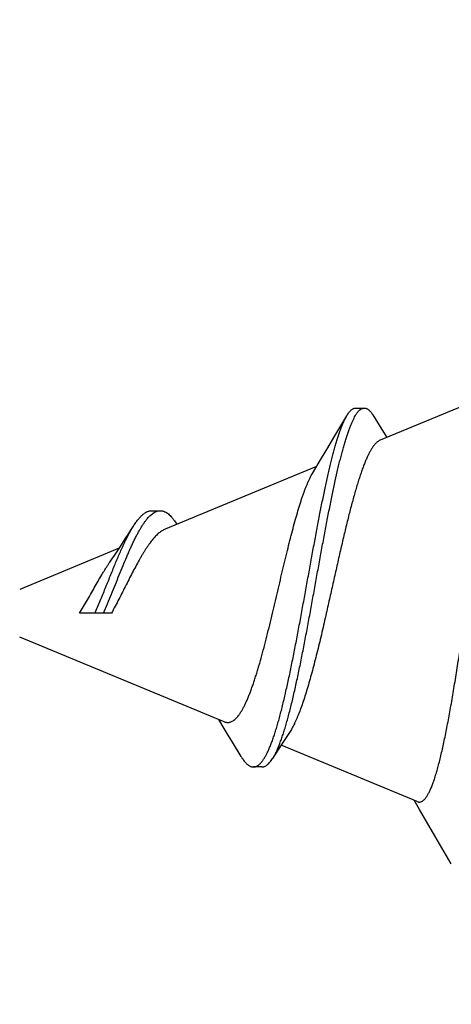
# Model space of a CAD drawing. Header units: feet. Extents: x -114 to 1432, y 355 to 669.
# Tile 113 of 197: x 1246.241 to 1246.525, y 473.931 to 474.578. Entities that reach past the tile are written whole.
import ezdxf

# ---------------------------------------------------------------- set-up
doc = ezdxf.new("R2010")
doc.units = ezdxf.units.FT
doc.header["$MEASUREMENT"] = 0
doc.layers.add('-HARDWARE', color=7, linetype='Continuous')
doc.layers.add('G-ANNO-DIM', color=2, linetype='Continuous')
doc.styles.add('Arial', font='arial.ttf')
doc.dimstyles.new('MS-16A', dxfattribs={"dimscale": 13, "dimtxt": 0.18, "dimasz": 0.18, "dimexe": 0.125, "dimexo": 0.0625, "dimgap": 0.03125, "dimtad": 1, "dimdec": 3, "dimzin": 3, "dimdsep": 46, "dimlunit": 4, "dimtxsty": 'Arial', "dimcen": 0.03125, "dimclrd": 2, "dimclre": 2, "dimclrt": 7, "dimadec": 1, "dimazin": 0, "dimtfac": 1, "dimtdec": 3, "dimtofl": 0, "dimtmove": 0, "dimatfit": 3, "dimfxl": 1, "dimtolj": 1, "dimtzin": 0, "dimarcsym": 0})

# ---------------------------------------------------------------- blocks, each defined once
blk = doc.blocks.new('*D636')
at = {"layer": 'Defpoints', "color": 0, "transparency": 16777216}
for p in [(1248.54362, 504.18809), (1239.0406, 456.18809), (1248.54362, 456.18809)]:
    blk.add_point(p, dxfattribs=at)
at = {"layer": 'G-ANNO-DIM', "color": 2, "lineweight": -2, "transparency": 16777216}
for p, q in [((1247.73112, 504.18809), (1237.4156, 504.18809)), ((1239.0406, 501.84809), (1239.0406, 458.52809)), ((1247.73112, 456.18809), (1237.4156, 456.18809))]:
    blk.add_line(p, q, dxfattribs=at)
at = {"layer": 'G-ANNO-DIM', "color": 2, "transparency": 16777216}
for points in [[(1238.6506, 501.84809), (1239.4306, 501.84809), (1239.0406, 504.18809)], [(1238.6506, 458.52809), (1239.4306, 458.52809), (1239.0406, 456.18809)]]:
    blk.add_solid(points, dxfattribs=at)
at = {"layer": 'G-ANNO-DIM', "color": 7, "transparency": 16777216, "insert": (1237.43961, 480.18809), "char_height": 2.34, "attachment_point": 5, "rotation": 90, "style": 'Arial'}
blk.add_mtext('\\A1;4\'-0"', dxfattribs=at)
blk = doc.blocks.new('2.5IN_LAGSCREW')
at = {"layer": '-HARDWARE', "color": 7}
for p, q in [((1220.5338, 512.02684), (1220.5983, 512.00012)), ((1220.61418, 512.02131), (1220.60856, 512.02131)), ((1220.60303, 512.0168), (1220.59883, 512.00995)), ((1220.62853, 512.002), (1220.62018, 512.01615)), ((1220.59883, 512.00995), (1220.59389, 512.00195)), ((1220.63988, 511.9829), (1220.73934, 511.9417)), ((1220.7481, 511.95387), (1220.74248, 511.95387)), ((1220.73326, 511.94724), (1220.73162, 511.9449)), ((1220.76945, 511.92923), (1220.8348, 511.90216)), ((1220.7746, 511.8865), (1220.79557, 511.8865)), ((1220.70054, 511.81523), (1220.8348, 511.87084)), ((1220.7006, 511.81088), (1220.70418, 511.81674)), ((1220.57383, 511.76275), (1220.66318, 511.79976)), ((1220.67579, 511.78548), (1220.68141, 511.78548)), ((1220.55151, 511.72197), (1220.56226, 511.74033))]:
    blk.add_line(p, q, dxfattribs=at)
for points in [[(1220.64267, 511.97824), (1220.63661, 511.98838), (1220.63263, 511.99507), (1220.62853, 512.002)], [(1220.77568, 511.91998), (1220.77427, 511.92203), (1220.77258, 511.92452), (1220.77085, 511.9271), (1220.7691, 511.92976), (1220.76732, 511.93249), (1220.7655, 511.9353), (1220.76367, 511.93817), (1220.76181, 511.9411), (1220.76021, 511.94364)], [(1220.68943, 511.79236), (1220.69507, 511.80176), (1220.69788, 511.80641), (1220.7006, 511.81088)], [(1220.65768, 511.80821), (1220.66157, 511.80225), (1220.66526, 511.79653), (1220.6688, 511.79097)], [(1220.56226, 511.74033), (1220.57234, 511.75748), (1220.57597, 511.76363)]]:
    blk.add_lwpolyline(points, dxfattribs=at)
for points, knots in [([(1220.60856, 512.02131), (1220.60845, 512.02131), (1220.60821, 512.0213), (1220.60786, 512.02125), (1220.60751, 512.02116), (1220.60704, 512.02099), (1220.60645, 512.02068), (1220.60575, 512.02017), (1220.60506, 512.01953), (1220.60437, 512.01875), (1220.60369, 512.01783), (1220.60325, 512.01716), (1220.60303, 512.0168)], [0, 0, 0, 0, 0.046963, 0.094355, 0.14265, 0.192291, 0.297109, 0.411647, 0.537945, 0.677474, 0.831258, 1, 1, 1, 1]), ([(1220.6688, 511.79097), (1220.66843, 511.79156), (1220.66768, 511.79283), (1220.66662, 511.79489), (1220.66557, 511.79718), (1220.66452, 511.7997), (1220.66348, 511.80244), (1220.66244, 511.8054), (1220.6614, 511.80856), (1220.66037, 511.81192), (1220.65935, 511.81548), (1220.65833, 511.81921), (1220.65731, 511.82312), (1220.6563, 511.82719), (1220.65529, 511.83141), (1220.65393, 511.83731), (1220.65225, 511.845), (1220.65028, 511.85454), (1220.64832, 511.86445), (1220.64638, 511.87463), (1220.64445, 511.88499), (1220.64254, 511.89546), (1220.64064, 511.90595), (1220.63876, 511.91637), (1220.63689, 511.92665), (1220.63504, 511.9367), (1220.63319, 511.94646), (1220.63137, 511.95585), (1220.62955, 511.9648), (1220.62775, 511.97326), (1220.62623, 511.97997), (1220.62502, 511.98504), (1220.62413, 511.98862), (1220.62325, 511.99203), (1220.62236, 511.99528), (1220.62148, 511.99835), (1220.6206, 512.00124), (1220.61973, 512.00396), (1220.61886, 512.00648), (1220.61799, 512.00882), (1220.61713, 512.01096), (1220.61626, 512.01291), (1220.61541, 512.01465), (1220.61467, 512.01598), (1220.61409, 512.01693), (1220.61366, 512.01758), (1220.61323, 512.01817), (1220.61281, 512.01872), (1220.61238, 512.01921), (1220.61196, 512.01965), (1220.61153, 512.02004), (1220.61111, 512.02038), (1220.61068, 512.02067), (1220.61026, 512.0209), (1220.60983, 512.02109), (1220.60941, 512.02122), (1220.60899, 512.0213), (1220.6087, 512.02131), (1220.60856, 512.02131)], [0, 0, 0, 0, 0.008729, 0.018333, 0.028813, 0.040161, 0.052363, 0.065401, 0.079249, 0.093882, 0.109269, 0.125378, 0.142174, 0.159621, 0.177681, 0.196315, 0.235144, 0.275774, 0.317862, 0.361059, 0.405013, 0.449373, 0.493792, 0.537931, 0.581459, 0.62406, 0.665429, 0.705279, 0.743343, 0.779371, 0.813137, 0.829107, 0.844437, 0.859106, 0.873094, 0.886383, 0.898958, 0.910805, 0.921912, 0.932272, 0.941877, 0.950727, 0.958822, 0.966172, 0.969572, 0.972792, 0.975835, 0.978707, 0.981411, 0.983955, 0.986348, 0.988599, 0.990721, 0.992728, 0.994638, 0.996471, 0.99825, 1, 1, 1, 1]), ([(1220.62018, 512.01615), (1220.61993, 512.01656), (1220.61946, 512.01733), (1220.6187, 512.01838), (1220.61795, 512.01928), (1220.6172, 512.02001), (1220.61645, 512.02059), (1220.61581, 512.02094), (1220.6153, 512.02114), (1220.61492, 512.02124), (1220.61455, 512.0213), (1220.6143, 512.02131), (1220.61418, 512.02131)], [0, 0, 0, 0, 0.172852, 0.329512, 0.470696, 0.597441, 0.711242, 0.814198, 0.862524, 0.909277, 0.954933, 1, 1, 1, 1]), ([(1220.68141, 511.78548), (1220.68122, 511.78548), (1220.68086, 511.7855), (1220.68031, 511.7856), (1220.67976, 511.78577), (1220.67922, 511.786), (1220.67867, 511.7863), (1220.67813, 511.78667), (1220.67759, 511.7871), (1220.67706, 511.78759), (1220.67652, 511.78814), (1220.67599, 511.78876), (1220.67546, 511.78944), (1220.67492, 511.79019), (1220.67439, 511.79099), (1220.67367, 511.79218), (1220.67278, 511.79381), (1220.67173, 511.79596), (1220.67069, 511.79833), (1220.66966, 511.80093), (1220.66862, 511.80375), (1220.6676, 511.80677), (1220.66657, 511.80999), (1220.66556, 511.8134), (1220.66454, 511.81699), (1220.66353, 511.82076), (1220.66253, 511.82469), (1220.66152, 511.82878), (1220.66018, 511.83451), (1220.65851, 511.84199), (1220.65655, 511.8513), (1220.65461, 511.861), (1220.65268, 511.87099), (1220.65077, 511.8812), (1220.64887, 511.89154), (1220.64698, 511.90192), (1220.64511, 511.91228), (1220.64326, 511.92252), (1220.64141, 511.93257), (1220.63959, 511.94236), (1220.63777, 511.95182), (1220.63597, 511.96089), (1220.63418, 511.96949), (1220.63267, 511.97634), (1220.63147, 511.98155), (1220.63059, 511.98523), (1220.62971, 511.98877), (1220.62883, 511.99214), (1220.62796, 511.99535), (1220.62708, 511.99839), (1220.62622, 512.00125), (1220.62535, 512.00394), (1220.62449, 512.00644), (1220.62363, 512.00876), (1220.62277, 512.01088), (1220.62192, 512.01282), (1220.62107, 512.01456), (1220.62047, 512.01564), (1220.62018, 512.01615)], [0, 0, 0, 0, 0.002266, 0.004559, 0.00691, 0.00935, 0.011903, 0.014591, 0.017433, 0.020443, 0.023633, 0.027013, 0.030591, 0.034371, 0.038359, 0.042556, 0.051589, 0.061477, 0.072218, 0.083801, 0.096209, 0.109423, 0.123417, 0.138164, 0.153635, 0.169796, 0.186614, 0.204053, 0.222077, 0.259722, 0.299232, 0.340279, 0.382525, 0.425633, 0.469261, 0.513073, 0.556737, 0.599932, 0.642344, 0.683675, 0.723641, 0.761974, 0.798425, 0.832766, 0.849079, 0.864788, 0.879872, 0.89431, 0.908082, 0.921173, 0.933565, 0.945247, 0.956207, 0.966437, 0.975931, 0.984688, 0.992708, 1, 1, 1, 1]), ([(1220.5983, 512.00012), (1220.59866, 511.99997), (1220.59919, 511.99968), (1220.59987, 511.9992), (1220.60039, 511.99878), (1220.60091, 511.99829), (1220.60143, 511.99774), (1220.60195, 511.99713), (1220.60248, 511.99646), (1220.603, 511.99574), (1220.60372, 511.99466), (1220.60462, 511.99316), (1220.60568, 511.99118), (1220.60674, 511.98897), (1220.6078, 511.98654), (1220.60887, 511.98388), (1220.60994, 511.98102), (1220.61102, 511.97794), (1220.6121, 511.97467), (1220.61319, 511.97119), (1220.61428, 511.96754), (1220.61537, 511.9637), (1220.61647, 511.95969), (1220.61758, 511.95553), (1220.61869, 511.95121), (1220.62019, 511.94518), (1220.62208, 511.93734), (1220.62433, 511.92763), (1220.6266, 511.91759), (1220.62889, 511.90732), (1220.63121, 511.89693), (1220.63277, 511.88998), (1220.63356, 511.8865)], [0, 0, 0, 0, 0.009751, 0.015033, 0.020625, 0.026555, 0.032842, 0.039503, 0.046554, 0.054004, 0.061863, 0.078831, 0.097495, 0.117869, 0.139954, 0.163734, 0.189188, 0.216282, 0.244977, 0.275225, 0.306973, 0.340161, 0.374724, 0.410592, 0.447689, 0.485935, 0.565533, 0.648661, 0.734531, 0.822306, 0.911101, 1, 1, 1, 1]), ([(1220.66886, 511.8865), (1220.6677, 511.89136), (1220.66599, 511.89864), (1220.66372, 511.90831), (1220.66204, 511.91546), (1220.66037, 511.92246), (1220.65871, 511.92926), (1220.65706, 511.93583), (1220.65543, 511.94212), (1220.65381, 511.94809), (1220.6522, 511.95369), (1220.65084, 511.95812), (1220.64976, 511.96145), (1220.64896, 511.96379), (1220.64817, 511.96602), (1220.64738, 511.96813), (1220.64659, 511.97012), (1220.64581, 511.972), (1220.64503, 511.97374), (1220.64425, 511.97536), (1220.64347, 511.97685), (1220.64294, 511.97779), (1220.64267, 511.97824)], [0, 0, 0, 0, 0.156732, 0.234669, 0.311608, 0.387037, 0.460466, 0.531433, 0.599505, 0.66428, 0.72539, 0.782509, 0.80948, 0.835349, 0.860089, 0.883672, 0.906079, 0.927291, 0.947294, 0.966081, 0.983648, 1, 1, 1, 1]), ([(1220.74248, 511.95387), (1220.74229, 511.95387), (1220.74189, 511.95385), (1220.7413, 511.95377), (1220.74071, 511.95364), (1220.73991, 511.95338), (1220.73892, 511.95293), (1220.73776, 511.95218), (1220.73661, 511.95123), (1220.73547, 511.95008), (1220.73434, 511.94874), (1220.73362, 511.94776), (1220.73326, 511.94724)], [0, 0, 0, 0, 0.050283, 0.100782, 0.151894, 0.203999, 0.31248, 0.428707, 0.554492, 0.691122, 0.839452, 1, 1, 1, 1]), ([(1220.77977, 511.8865), (1220.77886, 511.88858), (1220.77709, 511.89278), (1220.77365, 511.90118), (1220.77033, 511.90953), (1220.76703, 511.91767), (1220.765, 511.92252), (1220.76339, 511.92624), (1220.76222, 511.9289), (1220.76105, 511.93145), (1220.75989, 511.9339), (1220.75874, 511.93622), (1220.7576, 511.93842), (1220.75647, 511.94049), (1220.75535, 511.94242), (1220.75424, 511.94422), (1220.75314, 511.94587), (1220.75204, 511.94737), (1220.75095, 511.94873), (1220.74988, 511.94993), (1220.7488, 511.95097), (1220.74774, 511.95186), (1220.74668, 511.95259), (1220.74562, 511.95316), (1220.74457, 511.95357), (1220.74353, 511.95382), (1220.74283, 511.95387), (1220.74248, 511.95387)], [0, 0, 0, 0, 0.086183, 0.173177, 0.34494, 0.427554, 0.5067, 0.544708, 0.581546, 0.617128, 0.651376, 0.684223, 0.715608, 0.74548, 0.7738, 0.80054, 0.825683, 0.849228, 0.871189, 0.891599, 0.910516, 0.928023, 0.944239, 0.95932, 0.973469, 0.986934, 1, 1, 1, 1]), ([(1220.76021, 511.94364), (1220.7597, 511.94445), (1220.75894, 511.94561), (1220.75788, 511.94707), (1220.7571, 511.94807), (1220.75633, 511.94899), (1220.75557, 511.94983), (1220.75481, 511.9506), (1220.75405, 511.95128), (1220.75329, 511.95189), (1220.75254, 511.95242), (1220.75179, 511.95287), (1220.75105, 511.95323), (1220.75031, 511.95352), (1220.74957, 511.95372), (1220.74883, 511.95384), (1220.74834, 511.95387), (1220.7481, 511.95387)], [0, 0, 0, 0, 0.172455, 0.252907, 0.329528, 0.402361, 0.471478, 0.536976, 0.598989, 0.657684, 0.713276, 0.766024, 0.816242, 0.864299, 0.910621, 0.955684, 1, 1, 1, 1]), ([(1220.73934, 511.9417), (1220.74003, 511.94141), (1220.74104, 511.94087), (1220.74234, 511.93999), (1220.74334, 511.93921), (1220.74435, 511.93832), (1220.74537, 511.93733), (1220.74639, 511.93623), (1220.74742, 511.93504), (1220.74846, 511.93375), (1220.7495, 511.93237), (1220.75055, 511.93089), (1220.75161, 511.92932), (1220.75268, 511.92767), (1220.75375, 511.92594), (1220.75483, 511.92413), (1220.7563, 511.92158), (1220.75816, 511.91823), (1220.76039, 511.91402), (1220.76266, 511.90962), (1220.76575, 511.90351), (1220.76888, 511.8973), (1220.7721, 511.8911), (1220.77376, 511.88802), (1220.7746, 511.8865)], [0, 0, 0, 0, 0.033615, 0.051788, 0.070981, 0.091257, 0.112665, 0.135241, 0.159005, 0.183966, 0.210124, 0.237469, 0.265984, 0.295642, 0.326411, 0.358251, 0.391116, 0.459711, 0.531722, 0.606593, 0.683697, 0.841806, 0.92129, 1, 1, 1, 1]), ([(1220.78538, 511.8865), (1220.7848, 511.88784), (1220.78365, 511.89054), (1220.78195, 511.89461), (1220.78028, 511.89871), (1220.77808, 511.90415), (1220.77593, 511.90954), (1220.77379, 511.91484), (1220.77222, 511.91868), (1220.77066, 511.9224), (1220.76913, 511.92598), (1220.76761, 511.9294), (1220.76611, 511.93265), (1220.76462, 511.9357), (1220.76315, 511.93855), (1220.7617, 511.94119), (1220.7607, 511.94285), (1220.76021, 511.94364)], [0, 0, 0, 0, 0.070085, 0.140824, 0.211804, 0.282627, 0.422275, 0.490377, 0.556885, 0.621488, 0.683905, 0.743875, 0.801169, 0.855583, 0.906945, 0.955118, 1, 1, 1, 1]), ([(1220.79557, 511.8865), (1220.79465, 511.88795), (1220.79286, 511.89088), (1220.79026, 511.89534), (1220.78772, 511.89982), (1220.78524, 511.90424), (1220.7828, 511.90853), (1220.78078, 511.91197), (1220.77918, 511.9146), (1220.77801, 511.91647), (1220.77685, 511.91826), (1220.77607, 511.91941), (1220.77568, 511.91998)], [0, 0, 0, 0, 0.131624, 0.26481, 0.397702, 0.528501, 0.655536, 0.777298, 0.835785, 0.89248, 0.947255, 1, 1, 1, 1]), ([(1220.57383, 511.76275), (1220.57366, 511.76268), (1220.57332, 511.76256), (1220.57279, 511.76247), (1220.57227, 511.76246), (1220.57175, 511.76253), (1220.57122, 511.76269), (1220.57071, 511.76294), (1220.57019, 511.76326), (1220.56967, 511.76367), (1220.56916, 511.76415), (1220.56865, 511.76472), (1220.56814, 511.76537), (1220.56763, 511.76609), (1220.56712, 511.7669), (1220.56661, 511.76778), (1220.5661, 511.76874), (1220.5656, 511.76977), (1220.56509, 511.77089), (1220.56459, 511.77207), (1220.56408, 511.77334), (1220.5634, 511.77516), (1220.56254, 511.77762), (1220.56154, 511.78079), (1220.56055, 511.78423), (1220.55956, 511.78794), (1220.55857, 511.7919), (1220.55758, 511.7961), (1220.55659, 511.80054), (1220.55561, 511.8052), (1220.55463, 511.81007), (1220.55365, 511.81513), (1220.55268, 511.82039), (1220.55137, 511.82772), (1220.54974, 511.83724), (1220.54783, 511.84905), (1220.54592, 511.86128), (1220.54403, 511.87381), (1220.54278, 511.88225), (1220.54215, 511.8865)], [0, 0, 0, 0, 0.00418, 0.008199, 0.01215, 0.016134, 0.020247, 0.024578, 0.0292, 0.034173, 0.039544, 0.04535, 0.051618, 0.058368, 0.065615, 0.073371, 0.081642, 0.090433, 0.099747, 0.109584, 0.119944, 0.130826, 0.154137, 0.179484, 0.206822, 0.236096, 0.267241, 0.300189, 0.334865, 0.371188, 0.409074, 0.448435, 0.489178, 0.53121, 0.618743, 0.710229, 0.804835, 0.901711, 1, 1, 1, 1]), ([(1220.63356, 511.8865), (1220.63451, 511.88231), (1220.63594, 511.87608), (1220.63789, 511.86783), (1220.63935, 511.86181), (1220.64082, 511.85594), (1220.6423, 511.85024), (1220.64379, 511.84474), (1220.64528, 511.83947), (1220.64679, 511.83445), (1220.6483, 511.82971), (1220.64983, 511.82526), (1220.65113, 511.82177), (1220.65218, 511.81914), (1220.65295, 511.8173), (1220.65373, 511.81554), (1220.65451, 511.81388), (1220.65529, 511.81232), (1220.65608, 511.81086), (1220.65687, 511.80949), (1220.65741, 511.80863), (1220.65768, 511.80821)], [0, 0, 0, 0, 0.1567, 0.233575, 0.309046, 0.382796, 0.454516, 0.523902, 0.590658, 0.654498, 0.715154, 0.772371, 0.82592, 0.851255, 0.875599, 0.898934, 0.921241, 0.942509, 0.962727, 0.98189, 1, 1, 1, 1]), ([(1220.70054, 511.81523), (1220.70036, 511.81516), (1220.70001, 511.81503), (1220.69947, 511.81488), (1220.69894, 511.81479), (1220.6984, 511.81474), (1220.69787, 511.81475), (1220.69734, 511.81481), (1220.69681, 511.81492), (1220.6961, 511.81514), (1220.6952, 511.81554), (1220.69415, 511.81622), (1220.69312, 511.8171), (1220.69209, 511.81816), (1220.69107, 511.81942), (1220.69005, 511.82085), (1220.68904, 511.82247), (1220.68803, 511.82425), (1220.68703, 511.82621), (1220.68603, 511.82833), (1220.68504, 511.83061), (1220.68405, 511.83304), (1220.68307, 511.83562), (1220.68209, 511.83833), (1220.68112, 511.84117), (1220.68015, 511.84414), (1220.67919, 511.84722), (1220.67789, 511.85153), (1220.67629, 511.85716), (1220.6744, 511.86416), (1220.67254, 511.87143), (1220.67068, 511.87891), (1220.66947, 511.88395), (1220.66886, 511.8865)], [0, 0, 0, 0, 0.006947, 0.013687, 0.020272, 0.02676, 0.033209, 0.039678, 0.046227, 0.05291, 0.06687, 0.081924, 0.098336, 0.116294, 0.135921, 0.157296, 0.180456, 0.205416, 0.232166, 0.260681, 0.290924, 0.322844, 0.356386, 0.391483, 0.428066, 0.466059, 0.505381, 0.545948, 0.630468, 0.718894, 0.810474, 0.904434, 1, 1, 1, 1]), ([(1220.68943, 511.79236), (1220.6891, 511.79181), (1220.68846, 511.79079), (1220.68759, 511.78959), (1220.6869, 511.78875), (1220.6864, 511.78818), (1220.68589, 511.78767), (1220.68524, 511.78707), (1220.68458, 511.78656), (1220.68389, 511.78615), (1220.68339, 511.78591), (1220.68289, 511.78572), (1220.6824, 511.78558), (1220.6819, 511.7855), (1220.68157, 511.78548), (1220.68141, 511.78548)], [0, 0, 0, 0, 0.172805, 0.32959, 0.402168, 0.470997, 0.536206, 0.597958, 0.71184, 0.764546, 0.814828, 0.863064, 0.909681, 0.955157, 1, 1, 1, 1]), ([(1220.67579, 511.78548), (1220.67564, 511.78548), (1220.67535, 511.7855), (1220.6749, 511.78556), (1220.67446, 511.78567), (1220.67386, 511.78588), (1220.67311, 511.78626), (1220.67223, 511.78687), (1220.67135, 511.78766), (1220.67049, 511.78861), (1220.66962, 511.78973), (1220.66908, 511.79054), (1220.6688, 511.79097)], [0, 0, 0, 0, 0.047997, 0.096359, 0.145533, 0.195945, 0.301914, 0.416989, 0.543138, 0.68177, 0.833846, 1, 1, 1, 1])]:
    blk.add_open_spline(points, degree=3, knots=knots, dxfattribs=at)

msp = doc.modelspace()

# ---------------------------------------------------------------- block references
at = {"layer": '-HARDWARE', "xscale": -1}
msp.add_blockref('2.5IN_LAGSCREW', (2467.07624, -37.69841), dxfattribs=at)

# ---------------------------------------------------------------- dimensions: what is measured, and where the dimension line sits
at = {"layer": 'G-ANNO-DIM'}
dim = msp.add_linear_dim(base=(1239.0406, 456.18809), p1=(1248.54362, 504.18809), p2=(1248.54362, 456.18809), angle=90, dimstyle='MS-16A', dxfattribs=at)
dim.commit()
dim.dimension.update_dxf_attribs({"geometry": '*D636', "text_midpoint": (1239.0406, 480.18809), "dimtype": 160})

doc.saveas('drawing.dxf')
